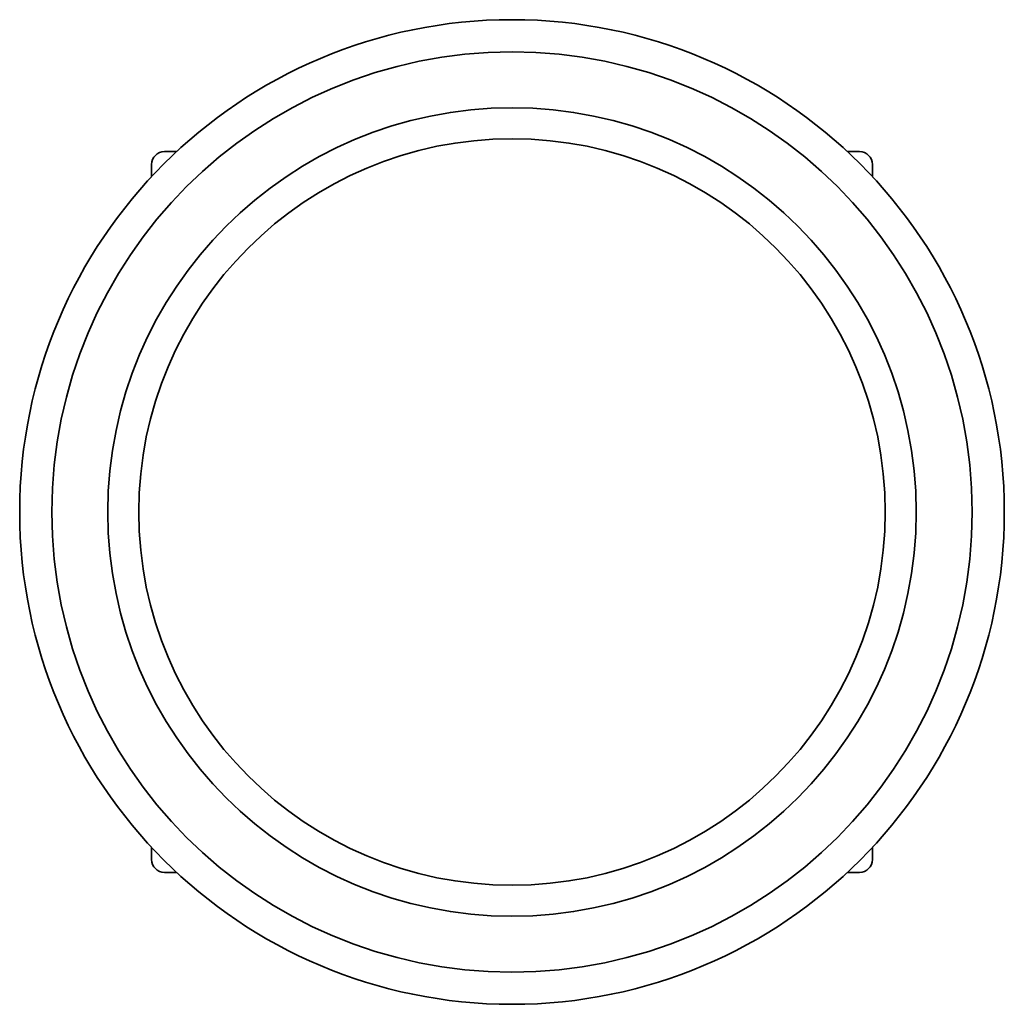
# Model space of a CAD drawing. Header units: millimetres. Extents: x 247 to 1012, y 63 to 828.
import ezdxf

# ---------------------------------------------------------------- set-up
doc = ezdxf.new("R2010")
doc.units = ezdxf.units.MM
doc.header["$LTSCALE"] = 3
doc.layers.add('Krawędzie widoczne(ISO)', color=7, linetype='Continuous', lineweight=35, true_color=0x262659)

msp = doc.modelspace()

# ---------------------------------------------------------------- linework, layer by layer
at = {"layer": 'Krawędzie widoczne(ISO)'}
for p, q in [((369.41, 725.5), (360, 725.5)), ((900, 725.5), (890.59, 725.5)), ((350, 715.5), (350, 706.09)), ((910, 706.09), (910, 715.5)), ((350, 184.91), (350, 175.5)), ((910, 175.5), (910, 184.91)), ((360, 165.5), (369.41, 165.5)), ((890.59, 165.5), (900, 165.5))]:
    msp.add_line(p, q, dxfattribs=at)
for radius in [382.5, 357.5]:
    msp.add_circle((630, 445.5), radius, dxfattribs=at)
for centre, radius, start, end in [((630, 445.5), 314.05, 90, 270), ((630, 445.5), 314.05, 270, 90), ((630, 445.5), 290, 90, 270), ((630, 445.5), 290, 270, 90), ((360, 715.5), 10, 90, 180), ((900, 715.5), 10, 0, 90), ((360, 175.5), 10, 180, 270), ((900, 175.5), 10, 270, 0)]:
    msp.add_arc(centre, radius, start, end, dxfattribs=at)

doc.saveas('drawing.dxf')
